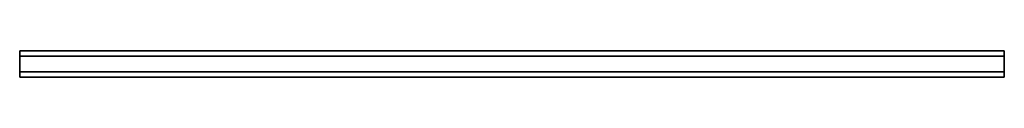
# Model space of a CAD drawing. Header units: millimetres. Extents: x 0 to 2050, y -28 to 28.
import ezdxf

# ---------------------------------------------------------------- set-up
doc = ezdxf.new("R2010")
doc.units = ezdxf.units.MM
doc.header["$LTSCALE"] = 10
doc.layers.add('3DD-cke-_BESCH_sich_laufhor_hilf', color=1, linetype='Continuous')
doc.layers.add('3DD-cke-_BESCH_sich_laufhor_hilf_wnz', color=1, linetype='Continuous')

msp = doc.modelspace()

# ---------------------------------------------------------------- linework, layer by layer
at = {"layer": '3DD-cke-_BESCH_sich_laufhor_hilf_wnz'}
for points in [[(0, -27.5, 2368), (0, -27.5, 2368), (0, -27.5, 2368), (0, -27.5, 2368), (0, -27.5, 2368), (0, -27.5, 2368), (0, -27.5, 2353), (0, 27.5, 2353), (0, 27.5, 2368), (0, 27.5, 2353), (2050, 27.5, 2353), (2050, 27.5, 2368), (2050, 27.5, 2353), (2050, -27.5, 2353), (2050, -27.5, 2368), (2050, -27.5, 2353), (0, -27.5, 2353), (0, -27.5, 2368), (0, 27.5, 2368), (2050, 27.5, 2368), (2050, -27.5, 2368), (0, -27.5, 2368)], [(0, 16.5, 2355), (0, 16.5, 2355), (0, 16.5, 2355), (0, 16.5, 2355), (0, 16.5, 2355), (0, 16.5, 2355), (0, -16.5, 2355), (0, -16.5, 2322), (0, 16.5, 2322), (0, -16.5, 2322), (2050, -16.5, 2322), (2050, 16.5, 2322), (2050, -16.5, 2322), (2050, -16.5, 2355), (2050, 16.5, 2355), (2050, -16.5, 2355), (0, -16.5, 2355), (0, 16.5, 2355), (0, 16.5, 2322), (2050, 16.5, 2322), (2050, 16.5, 2355), (0, 16.5, 2355)]]:
    msp.add_polyline3d(points, dxfattribs=at)

# ---------------------------------------------------------------- meshes
at = {"layer": '3DD-cke-_BESCH_sich_laufhor_hilf'}
mesh = msp.add_polymesh((6, 3), dxfattribs=at)
for k, corner in enumerate([(2050, -27.5, 2368), (2050, -27.5, 2353), (2050, -27.5, 2353), (0, -27.5, 2368), (0, -27.5, 2353), (0, -27.5, 2353), (0, 27.5, 2368), (0, 27.5, 2353), (0, -27.5, 2353), (2050, 27.5, 2368), (2050, 27.5, 2353), (2050, -27.5, 2353), (2050, 27.5, 2368), (2050, 27.5, 2368), (2050, -27.5, 2368), (0, 27.5, 2368), (0, 27.5, 2368), (0, -27.5, 2368)]):
    mesh.set_mesh_vertex(divmod(k, 3), corner)
mesh = msp.add_polymesh((6, 3), dxfattribs=at)
for k, corner in enumerate([(2050, 16.5, 2355), (2050, -16.5, 2355), (2050, -16.5, 2355), (0, 16.5, 2355), (0, -16.5, 2355), (0, -16.5, 2355), (0, 16.5, 2322), (0, -16.5, 2322), (0, -16.5, 2355), (2050, 16.5, 2322), (2050, -16.5, 2322), (2050, -16.5, 2355), (2050, 16.5, 2322), (2050, 16.5, 2322), (2050, 16.5, 2355), (0, 16.5, 2322), (0, 16.5, 2322), (0, 16.5, 2355)]):
    mesh.set_mesh_vertex(divmod(k, 3), corner)

doc.saveas('drawing.dxf')
